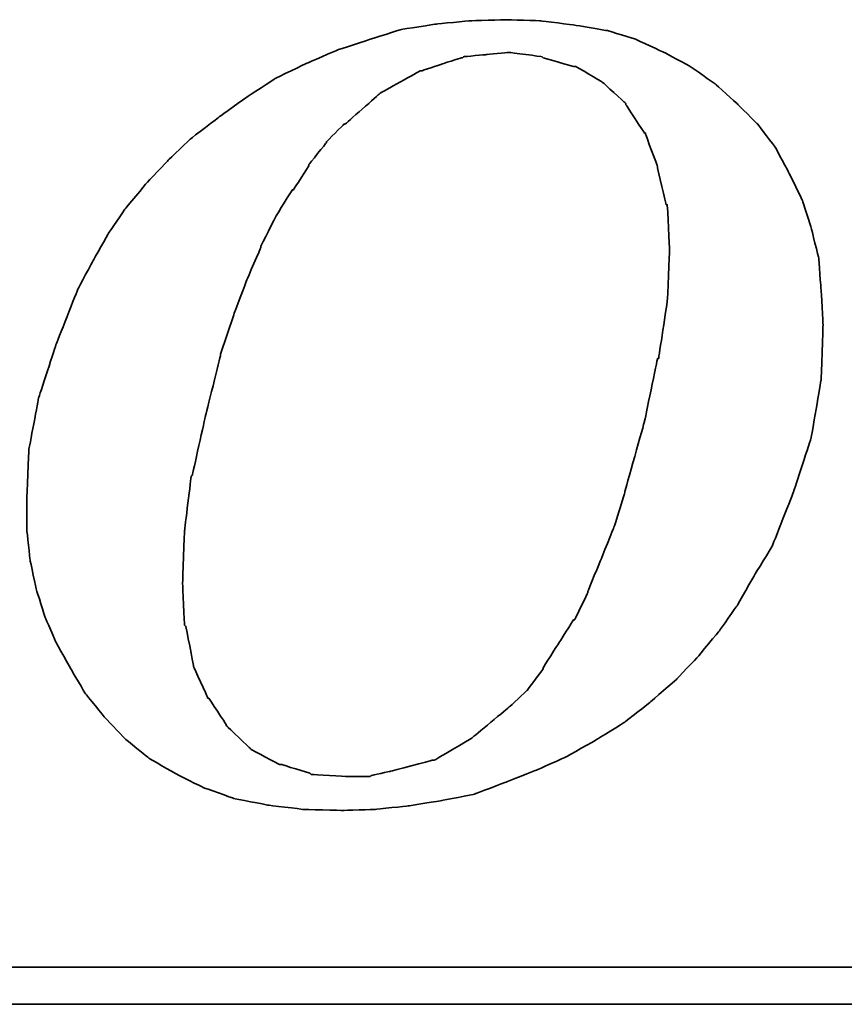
# Model space of a CAD drawing. Header units: millimetres. Extents: x -27 to 565, y 158 to 379.
# Tile 47 of 53: x 442.05 to 446.78, y 205.51 to 211.16. Entities that reach past the tile are written whole.
import ezdxf

# ---------------------------------------------------------------- set-up
doc = ezdxf.new("R2010")
doc.units = ezdxf.units.MM
doc.header["$LTSCALE"] = 0.15
doc.layers.add('DIM', color=4, linetype='CONTINUOUS')
doc.layers.add('layer 1', color=7, linetype='CONTINUOUS')

# ---------------------------------------------------------------- blocks, each defined once
blk = doc.blocks.new('TBI MOTION logo(完整正式版)')
at = {"layer": 'layer 1', "color": 22, "lineweight": 35}
for points, knots in [([(35.79625, -6.98375), (35.79625, -6.98375), (36.23125, -7.43875), (36.23125, -7.43875), (36.23125, -7.43875), (36.23125, -7.43875), (36.75625, -7.87125), (36.75625, -7.87125), (36.75625, -7.87125), (36.75625, -7.87125), (37.33125, -8.20375), (37.33125, -8.20375), (37.33125, -8.20375), (37.33125, -8.20375), (37.95625, -8.51875), (37.95625, -8.51875), (37.95625, -8.51875), (37.95625, -8.51875), (38.62625, -8.75875), (38.62625, -8.75875), (38.62625, -8.75875), (38.62625, -8.75875), (39.37125, -8.90375), (39.37125, -8.90375), (39.37125, -8.90375), (39.37125, -8.90375), (40.14125, -8.99875), (40.14125, -8.99875), (40.14125, -8.99875), (40.14125, -8.99875), (41.02625, -9.02375), (41.02625, -9.02375), (41.02625, -9.02375), (41.02625, -9.02375), (41.74625, -8.99875), (41.74625, -8.99875), (41.74625, -8.99875), (41.74625, -8.99875), (42.46625, -8.92375), (42.46625, -8.92375), (42.46625, -8.92375), (42.46625, -8.92375), (43.21125, -8.80625), (43.21125, -8.80625), (43.21125, -8.80625), (43.21125, -8.80625), (43.93125, -8.66375), (43.93125, -8.66375), (43.93125, -8.66375), (43.93125, -8.66375), (44.62625, -8.39875), (44.62625, -8.39875), (44.62625, -8.39875), (44.62625, -8.39875), (45.29625, -8.13375), (45.29625, -8.13375), (45.29625, -8.13375), (45.29625, -8.13375), (45.94625, -7.84375), (45.94625, -7.84375), (45.94625, -7.84375), (45.94625, -7.84375), (46.61625, -7.46375), (46.61625, -7.46375), (46.61625, -7.46375), (46.61625, -7.46375), (47.24125, -7.07875), (47.24125, -7.07875), (47.24125, -7.07875), (47.24125, -7.07875), (47.81625, -6.62375), (47.81625, -6.62375), (47.81625, -6.62375), (47.81625, -6.62375), (48.36875, -6.14375), (48.36875, -6.14375), (48.36875, -6.14375), (48.36875, -6.14375), (48.84625, -5.64125), (48.84625, -5.64125), (48.84625, -5.64125), (48.84625, -5.64125), (49.32625, -5.06375), (49.32625, -5.06375), (49.32625, -5.06375), (49.32625, -5.06375), (49.71125, -4.51374), (49.71125, -4.51374), (49.71125, -4.51374), (49.71125, -4.51374), (50.09625, -3.83874), (50.09625, -3.83874), (50.09625, -3.83874), (50.09625, -3.83874), (50.48125, -3.21374), (50.48125, -3.21374), (50.48125, -3.21374), (50.48125, -3.21374), (50.96125, -1.99125), (50.96125, -1.99125), (50.96125, -1.99125), (50.96125, -1.99125), (51.34375, -0.81875), (51.34375, -0.81875), (51.34375, -0.81875), (51.34375, -0.81875), (51.56125, 0.45624), (51.56125, 0.45624), (51.56125, 0.45624), (51.56125, 0.45624), (51.60625, 1.67624), (51.60625, 1.67624), (51.60625, 1.67624), (51.60625, 1.67624), (51.56125, 2.44625), (51.56125, 2.44625), (51.56125, 2.44625), (51.56125, 2.44625), (51.51125, 3.14125), (51.51125, 3.14125), (51.51125, 3.14125), (51.51125, 3.14125), (51.34375, 3.81125), (51.34375, 3.81125), (51.34375, 3.81125), (51.34375, 3.81125), (51.15125, 4.41125), (51.15125, 4.41125), (51.15125, 4.41125), (51.15125, 4.41125), (50.86125, 5.01125), (50.86125, 5.01125), (50.86125, 5.01125), (50.86125, 5.01125), (50.55125, 5.58875), (50.55125, 5.58875), (50.55125, 5.58875), (50.55125, 5.58875), (50.16625, 6.09125), (50.16625, 6.09125), (50.16625, 6.09125), (50.16625, 6.09125), (49.71125, 6.54875), (49.71125, 6.54875), (49.71125, 6.54875), (49.71125, 6.54875), (49.23125, 6.98125), (49.23125, 6.98125), (49.23125, 6.98125), (49.23125, 6.98125), (48.67875, 7.36625), (48.67875, 7.36625), (48.67875, 7.36625), (48.67875, 7.36625), (48.10375, 7.67625), (48.10375, 7.67625), (48.10375, 7.67625), (48.10375, 7.67625), (47.48125, 7.96375), (47.48125, 7.96375), (47.48125, 7.96375), (47.48125, 7.96375), (46.85625, 8.15625), (46.85625, 8.15625), (46.85625, 8.15625), (46.85625, 8.15625), (46.13625, 8.27624), (46.13625, 8.27624), (46.13625, 8.27624), (46.13625, 8.27624), (45.39125, 8.37125), (45.39125, 8.37125), (45.39125, 8.37125), (45.39125, 8.37125), (44.62625, 8.39624), (44.62625, 8.39624), (44.62625, 8.39624), (44.62625, 8.39624), (43.83625, 8.37125), (43.83625, 8.37125), (43.83625, 8.37125), (43.83625, 8.37125), (43.09125, 8.30125), (43.09125, 8.30125), (43.09125, 8.30125), (43.09125, 8.30125), (42.32125, 8.18125), (42.32125, 8.18125), (42.32125, 8.18125), (42.32125, 8.18125), (41.62875, 7.96375), (41.62875, 7.96375), (41.62875, 7.96375), (41.62875, 7.96375), (40.90625, 7.72625), (40.90625, 7.72625), (40.90625, 7.72625), (40.90625, 7.72625), (40.23624, 7.43625), (40.23624, 7.43625), (40.23624, 7.43625), (40.23624, 7.43625), (39.54124, 7.10125), (39.54124, 7.10125), (39.54124, 7.10125), (39.54124, 7.10125), (38.91625, 6.69125), (38.91625, 6.69125), (38.91625, 6.69125), (38.91625, 6.69125), (38.31625, 6.26125), (38.31625, 6.26125), (38.31625, 6.26125), (38.31625, 6.26125), (37.69125, 5.78125), (37.69125, 5.78125), (37.69125, 5.78125), (37.69125, 5.78125), (37.18625, 5.30125), (37.18625, 5.30125), (37.18625, 5.30125), (37.18625, 5.30125), (36.70625, 4.79624), (36.70625, 4.79624), (36.70625, 4.79624), (36.70625, 4.79624), (36.23125, 4.22125), (36.23125, 4.22125), (36.23125, 4.22125), (36.23125, 4.22125), (35.87124, 3.69375), (35.87124, 3.69375), (35.87124, 3.69375), (35.87124, 3.69375), (35.53125, 3.09125), (35.53125, 3.09125), (35.53125, 3.09125), (35.53125, 3.09125), (35.19875, 2.47125), (35.19875, 2.47125), (35.19875, 2.47125), (35.19875, 2.47125), (34.71625, 1.24625), (34.71625, 1.24625), (34.71625, 1.24625), (34.71625, 1.24625), (34.33125, 0.06874), (34.33125, 0.06874), (34.33125, 0.06874), (34.33125, 0.06874), (34.11625, -1.07875), (34.11625, -1.07875), (34.11625, -1.07875), (34.11625, -1.07875), (34.07125, -2.15875), (34.07125, -2.15875), (34.07125, -2.15875), (34.07125, -2.15875), (34.07125, -2.85375), (34.07125, -2.85375), (34.07125, -2.85375), (34.07125, -2.85375), (34.14125, -3.50375), (34.14125, -3.50375), (34.14125, -3.50375), (34.14125, -3.50375), (34.28625, -4.17375), (34.28625, -4.17375), (34.28625, -4.17375), (34.28625, -4.17375), (34.47625, -4.77624), (34.47625, -4.77624), (34.47625, -4.77624), (34.47625, -4.77624), (34.71625, -5.32625), (34.71625, -5.32625), (34.71625, -5.32625), (34.71625, -5.32625), (35.05375, -5.92875), (35.05375, -5.92875), (35.05375, -5.92875), (35.05375, -5.92875), (35.36375, -6.45375), (35.36375, -6.45375), (35.36375, -6.45375), (35.36375, -6.45375), (35.79625, -6.98375), (35.79625, -6.98375)], [0, 0, 0, 0, 0.01388889, 0.01388889, 0.01388889, 0.0138889, 0.02777778, 0.02777778, 0.02777778, 0.02777779, 0.04166667, 0.04166667, 0.04166667, 0.04166668, 0.05555556, 0.05555556, 0.05555556, 0.05555557, 0.06944444, 0.06944444, 0.06944444, 0.06944445, 0.08333333, 0.08333333, 0.08333333, 0.08333334, 0.09722222, 0.09722222, 0.09722222, 0.09722223, 0.11111111, 0.11111111, 0.11111111, 0.11111112, 0.125, 0.125, 0.125, 0.12500001, 0.13888889, 0.13888889, 0.13888889, 0.1388889, 0.15277778, 0.15277778, 0.15277778, 0.15277779, 0.16666667, 0.16666667, 0.16666667, 0.16666668, 0.18055556, 0.18055556, 0.18055556, 0.18055557, 0.19444444, 0.19444444, 0.19444444, 0.19444445, 0.20833333, 0.20833333, 0.20833333, 0.20833334, 0.22222222, 0.22222222, 0.22222222, 0.22222223, 0.23611111, 0.23611111, 0.23611111, 0.23611112, 0.25, 0.25, 0.25, 0.25000001, 0.26388889, 0.26388889, 0.26388889, 0.2638889, 0.27777778, 0.27777778, 0.27777778, 0.27777779, 0.29166667, 0.29166667, 0.29166667, 0.29166668, 0.30555556, 0.30555556, 0.30555556, 0.30555557, 0.31944444, 0.31944444, 0.31944444, 0.31944445, 0.33333333, 0.33333333, 0.33333333, 0.33333334, 0.34722222, 0.34722222, 0.34722222, 0.34722223, 0.36111111, 0.36111111, 0.36111111, 0.36111112, 0.375, 0.375, 0.375, 0.37500001, 0.38888889, 0.38888889, 0.38888889, 0.3888889, 0.40277778, 0.40277778, 0.40277778, 0.40277779, 0.41666667, 0.41666667, 0.41666667, 0.41666668, 0.43055556, 0.43055556, 0.43055556, 0.43055557, 0.44444444, 0.44444444, 0.44444444, 0.44444445, 0.45833333, 0.45833333, 0.45833333, 0.45833334, 0.47222222, 0.47222222, 0.47222222, 0.47222223, 0.48611111, 0.48611111, 0.48611111, 0.48611112, 0.5, 0.5, 0.5, 0.50000001, 0.51388889, 0.51388889, 0.51388889, 0.5138889, 0.52777778, 0.52777778, 0.52777778, 0.52777779, 0.54166667, 0.54166667, 0.54166667, 0.54166668, 0.55555556, 0.55555556, 0.55555556, 0.55555557, 0.56944444, 0.56944444, 0.56944444, 0.56944445, 0.58333333, 0.58333333, 0.58333333, 0.58333334, 0.59722222, 0.59722222, 0.59722222, 0.59722223, 0.61111111, 0.61111111, 0.61111111, 0.61111112, 0.625, 0.625, 0.625, 0.62500001, 0.63888889, 0.63888889, 0.63888889, 0.6388889, 0.65277778, 0.65277778, 0.65277778, 0.65277779, 0.66666667, 0.66666667, 0.66666667, 0.66666668, 0.68055556, 0.68055556, 0.68055556, 0.68055557, 0.69444444, 0.69444444, 0.69444444, 0.69444445, 0.70833333, 0.70833333, 0.70833333, 0.70833334, 0.72222222, 0.72222222, 0.72222222, 0.72222223, 0.73611111, 0.73611111, 0.73611111, 0.73611112, 0.75, 0.75, 0.75, 0.75000001, 0.76388889, 0.76388889, 0.76388889, 0.7638889, 0.77777778, 0.77777778, 0.77777778, 0.77777779, 0.79166667, 0.79166667, 0.79166667, 0.79166668, 0.80555556, 0.80555556, 0.80555556, 0.80555557, 0.81944444, 0.81944444, 0.81944444, 0.81944445, 0.83333333, 0.83333333, 0.83333333, 0.83333334, 0.84722222, 0.84722222, 0.84722222, 0.84722223, 0.86111111, 0.86111111, 0.86111111, 0.86111112, 0.875, 0.875, 0.875, 0.87500001, 0.88888889, 0.88888889, 0.88888889, 0.8888889, 0.90277778, 0.90277778, 0.90277778, 0.90277779, 0.91666667, 0.91666667, 0.91666667, 0.91666668, 0.93055556, 0.93055556, 0.93055556, 0.93055557, 0.94444444, 0.94444444, 0.94444444, 0.94444445, 0.95833333, 0.95833333, 0.95833333, 0.95833334, 0.97222222, 0.97222222, 0.97222222, 0.97222223, 0.98611111, 0.98611111, 0.98611111, 0.98611112, 1, 1, 1, 1]), ([(38.33875, 1.03124), (38.33875, 1.03124), (38.62625, 1.89625), (38.62625, 1.89625), (38.62625, 1.89625), (38.62625, 1.89625), (38.91625, 2.66375), (38.91625, 2.66375), (38.91625, 2.66375), (38.91625, 2.66375), (39.22625, 3.38125), (39.22625, 3.38125), (39.22625, 3.38125), (39.22625, 3.38125), (39.22625, 3.40624), (39.22625, 3.40624), (39.22625, 3.40624), (39.22625, 3.40624), (39.56124, 4.07624), (39.56124, 4.07624), (39.56124, 4.07624), (39.56124, 4.07624), (39.92125, 4.65125), (39.92125, 4.65125), (39.92125, 4.65125), (39.92125, 4.65125), (39.94625, 4.65125), (39.94625, 4.65125), (39.94625, 4.65125), (39.94625, 4.65125), (40.28125, 5.17875), (40.28125, 5.17875), (40.28125, 5.17875), (40.28125, 5.17875), (40.28125, 5.20375), (40.28125, 5.20375), (40.28125, 5.20375), (40.28125, 5.20375), (40.66875, 5.68625), (40.66875, 5.68625), (40.66875, 5.68625), (40.66875, 5.68625), (40.66875, 5.70625), (40.66875, 5.70625), (40.66875, 5.70625), (40.66875, 5.70625), (41.05124, 6.09125), (41.05124, 6.09125), (41.05124, 6.09125), (41.05124, 6.09125), (41.07625, 6.09125), (41.07625, 6.09125), (41.07625, 6.09125), (41.07625, 6.09125), (41.84125, 6.76625), (41.84125, 6.76625), (41.84125, 6.76625), (41.84125, 6.76625), (41.86625, 6.78625), (41.86625, 6.78625), (41.86625, 6.78625), (41.86625, 6.78625), (42.73125, 7.26624), (42.73125, 7.26624), (42.73125, 7.26624), (42.73125, 7.26624), (42.75625, 7.26624), (42.75625, 7.26624), (42.75625, 7.26624), (42.75625, 7.26624), (43.18625, 7.41125), (43.18625, 7.41125), (43.18625, 7.41125), (43.18625, 7.41125), (43.64125, 7.55625), (43.64125, 7.55625), (43.64125, 7.55625), (43.64125, 7.55625), (43.66625, 7.55625), (43.66625, 7.55625), (43.66625, 7.55625), (43.66625, 7.55625), (43.69125, 7.58124), (43.69125, 7.58124), (43.69125, 7.58124), (43.69125, 7.58124), (44.19125, 7.62625), (44.19125, 7.62625), (44.19125, 7.62625), (44.19125, 7.62625), (44.67125, 7.67625), (44.67125, 7.67625), (44.67125, 7.67625), (44.67125, 7.67625), (44.69625, 7.67625), (44.69625, 7.67625), (44.69625, 7.67625), (44.69625, 7.67625), (45.41875, 7.58124), (45.41875, 7.58124), (45.41875, 7.58124), (45.41875, 7.58124), (45.44125, 7.55625), (45.44125, 7.55625), (45.44125, 7.55625), (45.44125, 7.55625), (46.11125, 7.36625), (46.11125, 7.36625), (46.11125, 7.36625), (46.11125, 7.36625), (46.13625, 7.36625), (46.13625, 7.36625), (46.13625, 7.36625), (46.13625, 7.36625), (46.15875, 7.36625), (46.15875, 7.36625), (46.15875, 7.36625), (46.15875, 7.36625), (46.73625, 7.02624), (46.73625, 7.02624), (46.73625, 7.02624), (46.73625, 7.02624), (46.76125, 7.00624), (46.76125, 7.00624), (46.76125, 7.00624), (46.76125, 7.00624), (47.24125, 6.57124), (47.24125, 6.57124), (47.24125, 6.57124), (47.24125, 6.57124), (47.26625, 6.54875), (47.26625, 6.54875), (47.26625, 6.54875), (47.26625, 6.54875), (47.26625, 6.52375), (47.26625, 6.52375), (47.26625, 6.52375), (47.26625, 6.52375), (47.67375, 5.89875), (47.67375, 5.89875), (47.67375, 5.89875), (47.67375, 5.89875), (47.69625, 5.89875), (47.69625, 5.89875), (47.69625, 5.89875), (47.69625, 5.89875), (47.69625, 5.87625), (47.69625, 5.87625), (47.69625, 5.87625), (47.69625, 5.87625), (47.96125, 5.15625), (47.96125, 5.15625), (47.96125, 5.15625), (47.96125, 5.15625), (47.96125, 5.13125), (47.96125, 5.13125), (47.96125, 5.13125), (47.96125, 5.13125), (48.15125, 4.31875), (48.15125, 4.31875), (48.15125, 4.31875), (48.15125, 4.31875), (48.17625, 4.31875), (48.17625, 4.31875), (48.17625, 4.31875), (48.17625, 4.31875), (48.17625, 4.29125), (48.17625, 4.29125), (48.17625, 4.29125), (48.17625, 4.29125), (48.22625, 3.33125), (48.22625, 3.33125), (48.22625, 3.33125), (48.22625, 3.33125), (48.22625, 3.30875), (48.22625, 3.30875), (48.22625, 3.30875), (48.22625, 3.30875), (48.17625, 2.20624), (48.17625, 2.20624), (48.17625, 2.20624), (48.17625, 2.20624), (48.17625, 2.18124), (48.17625, 2.18124), (48.17625, 2.18124), (48.17625, 2.18124), (47.98375, 0.93624), (47.98375, 0.93624), (47.98375, 0.93624), (47.98375, 0.93624), (47.96125, 0.93624), (47.96125, 0.93624), (47.96125, 0.93624), (47.96125, 0.93624), (47.67375, -0.45874), (47.67375, -0.45874), (47.67375, -0.45874), (47.67375, -0.45874), (47.24125, -1.99125), (47.24125, -1.99125), (47.24125, -1.99125), (47.24125, -1.99125), (47.24125, -2.01874), (47.24125, -2.01874), (47.24125, -2.01874), (47.24125, -2.01874), (47.00125, -2.78375), (47.00125, -2.78375), (47.00125, -2.78375), (47.00125, -2.78375), (46.71125, -3.50375), (46.71125, -3.50375), (46.71125, -3.50375), (46.71125, -3.50375), (46.42625, -4.19875), (46.42625, -4.19875), (46.42625, -4.19875), (46.42625, -4.19875), (46.42625, -4.22375), (46.42625, -4.22375), (46.42625, -4.22375), (46.42625, -4.22375), (46.13625, -4.82374), (46.13625, -4.82374), (46.13625, -4.82374), (46.13625, -4.82374), (46.11125, -4.82374), (46.11125, -4.82374), (46.11125, -4.82374), (46.11125, -4.82374), (45.77625, -5.35125), (45.77625, -5.35125), (45.77625, -5.35125), (45.77625, -5.35125), (45.44125, -5.87875), (45.44125, -5.87875), (45.44125, -5.87875), (45.44125, -5.87875), (45.44125, -5.90375), (45.44125, -5.90375), (45.44125, -5.90375), (45.44125, -5.90375), (45.10625, -6.35875), (45.10625, -6.35875), (45.10625, -6.35875), (45.10625, -6.35875), (45.08125, -6.38375), (45.08125, -6.38375), (45.08125, -6.38375), (45.08125, -6.38375), (44.69625, -6.74375), (44.69625, -6.74375), (44.69625, -6.74375), (44.69625, -6.74375), (43.88375, -7.41625), (43.88375, -7.41625), (43.88375, -7.41625), (43.88375, -7.41625), (43.85625, -7.43875), (43.85625, -7.43875), (43.85625, -7.43875), (43.85625, -7.43875), (43.04125, -7.91875), (43.04125, -7.91875), (43.04125, -7.91875), (43.04125, -7.91875), (43.01625, -7.91875), (43.01625, -7.91875), (43.01625, -7.91875), (43.01625, -7.91875), (42.99625, -7.91875), (42.99625, -7.91875), (42.99625, -7.91875), (42.99625, -7.91875), (42.08125, -8.15875), (42.08125, -8.15875), (42.08125, -8.15875), (42.08125, -8.15875), (41.65125, -8.25625), (41.65125, -8.25625), (41.65125, -8.25625), (41.65125, -8.25625), (41.62875, -8.27875), (41.62875, -8.27875), (41.62875, -8.27875), (41.62875, -8.27875), (41.60125, -8.27875), (41.60125, -8.27875), (41.60125, -8.27875), (41.60125, -8.27875), (41.12125, -8.27875), (41.12125, -8.27875), (41.12125, -8.27875), (41.12125, -8.27875), (40.35624, -8.23125), (40.35624, -8.23125), (40.35624, -8.23125), (40.35624, -8.23125), (40.33125, -8.23125), (40.33125, -8.23125), (40.33125, -8.23125), (40.33125, -8.23125), (40.30625, -8.20375), (40.30625, -8.20375), (40.30625, -8.20375), (40.30625, -8.20375), (39.68375, -8.01375), (39.68375, -8.01375), (39.68375, -8.01375), (39.68375, -8.01375), (39.66124, -8.01375), (39.66124, -8.01375), (39.66124, -8.01375), (39.66124, -8.01375), (39.63625, -8.01375), (39.63625, -8.01375), (39.63625, -8.01375), (39.63625, -8.01375), (39.01125, -7.67875), (39.01125, -7.67875), (39.01125, -7.67875), (39.01125, -7.67875), (38.98875, -7.65375), (38.98875, -7.65375), (38.98875, -7.65375), (38.98875, -7.65375), (38.48625, -7.17375), (38.48625, -7.17375), (38.48625, -7.17375), (38.48625, -7.17375), (38.45875, -7.14875), (38.45875, -7.14875), (38.45875, -7.14875), (38.45875, -7.14875), (38.45875, -7.12875), (38.45875, -7.12875), (38.45875, -7.12875), (38.45875, -7.12875), (38.07625, -6.54875), (38.07625, -6.54875), (38.07625, -6.54875), (38.07625, -6.54875), (38.05125, -6.54875), (38.05125, -6.54875), (38.05125, -6.54875), (38.05125, -6.54875), (38.05125, -6.52875), (38.05125, -6.52875), (38.05125, -6.52875), (38.05125, -6.52875), (37.74125, -5.85375), (37.74125, -5.85375), (37.74125, -5.85375), (37.74125, -5.85375), (37.74125, -5.82875), (37.74125, -5.82875), (37.74125, -5.82875), (37.74125, -5.82875), (37.57375, -4.96875), (37.57375, -4.96875), (37.57375, -4.96875), (37.57375, -4.96875), (37.54625, -4.94375), (37.54625, -4.94375), (37.54625, -4.94375), (37.54625, -4.94375), (37.50125, -4.03375), (37.50125, -4.03375), (37.50125, -4.03375), (37.50125, -4.03375), (37.50125, -4.00875), (37.50125, -4.00875), (37.50125, -4.00875), (37.50125, -4.00875), (37.54625, -2.85375), (37.54625, -2.85375), (37.54625, -2.85375), (37.54625, -2.85375), (37.69125, -1.65875), (37.69125, -1.65875), (37.69125, -1.65875), (37.69125, -1.65875), (37.71624, -1.63375), (37.71624, -1.63375), (37.71624, -1.63375), (37.71624, -1.63375), (38.00375, -0.33875), (38.00375, -0.33875), (38.00375, -0.33875), (38.00375, -0.33875), (38.33875, 1.00624), (38.33875, 1.00624), (38.33875, 1.00624), (38.33875, 1.00624), (38.33875, 1.03124), (38.33875, 1.03124)], [0, 0, 0, 0, 0.01010101, 0.01010101, 0.01010101, 0.01010102, 0.02020202, 0.02020202, 0.02020202, 0.02020203, 0.03030303, 0.03030303, 0.03030303, 0.03030304, 0.04040404, 0.04040404, 0.04040404, 0.04040405, 0.05050505, 0.05050505, 0.05050505, 0.05050506, 0.06060606, 0.06060606, 0.06060606, 0.06060607, 0.07070707, 0.07070707, 0.07070707, 0.07070708, 0.08080808, 0.08080808, 0.08080808, 0.08080809, 0.09090909, 0.09090909, 0.09090909, 0.0909091, 0.1010101, 0.1010101, 0.1010101, 0.10101011, 0.11111111, 0.11111111, 0.11111111, 0.11111112, 0.12121212, 0.12121212, 0.12121212, 0.12121213, 0.13131313, 0.13131313, 0.13131313, 0.13131314, 0.14141414, 0.14141414, 0.14141414, 0.14141415, 0.15151515, 0.15151515, 0.15151515, 0.15151516, 0.16161616, 0.16161616, 0.16161616, 0.16161617, 0.17171717, 0.17171717, 0.17171717, 0.17171718, 0.18181818, 0.18181818, 0.18181818, 0.18181819, 0.19191919, 0.19191919, 0.19191919, 0.1919192, 0.2020202, 0.2020202, 0.2020202, 0.20202021, 0.21212121, 0.21212121, 0.21212121, 0.21212122, 0.22222222, 0.22222222, 0.22222222, 0.22222223, 0.23232323, 0.23232323, 0.23232323, 0.23232324, 0.24242424, 0.24242424, 0.24242424, 0.24242425, 0.25252525, 0.25252525, 0.25252525, 0.25252526, 0.26262626, 0.26262626, 0.26262626, 0.26262627, 0.27272727, 0.27272727, 0.27272727, 0.27272728, 0.28282828, 0.28282828, 0.28282828, 0.28282829, 0.29292929, 0.29292929, 0.29292929, 0.2929293, 0.3030303, 0.3030303, 0.3030303, 0.30303031, 0.31313131, 0.31313131, 0.31313131, 0.31313132, 0.32323232, 0.32323232, 0.32323232, 0.32323233, 0.33333333, 0.33333333, 0.33333333, 0.33333334, 0.34343434, 0.34343434, 0.34343434, 0.34343435, 0.35353535, 0.35353535, 0.35353535, 0.35353536, 0.36363636, 0.36363636, 0.36363636, 0.36363637, 0.37373737, 0.37373737, 0.37373737, 0.37373738, 0.38383838, 0.38383838, 0.38383838, 0.38383839, 0.39393939, 0.39393939, 0.39393939, 0.3939394, 0.4040404, 0.4040404, 0.4040404, 0.40404041, 0.41414141, 0.41414141, 0.41414141, 0.41414142, 0.42424242, 0.42424242, 0.42424242, 0.42424243, 0.43434343, 0.43434343, 0.43434343, 0.43434344, 0.44444444, 0.44444444, 0.44444444, 0.44444445, 0.45454545, 0.45454545, 0.45454545, 0.45454546, 0.46464646, 0.46464646, 0.46464646, 0.46464647, 0.47474747, 0.47474747, 0.47474747, 0.47474748, 0.48484848, 0.48484848, 0.48484848, 0.48484849, 0.49494949, 0.49494949, 0.49494949, 0.4949495, 0.50505051, 0.50505051, 0.50505051, 0.50505052, 0.51515152, 0.51515152, 0.51515152, 0.51515153, 0.52525253, 0.52525253, 0.52525253, 0.52525254, 0.53535354, 0.53535354, 0.53535354, 0.53535355, 0.54545455, 0.54545455, 0.54545455, 0.54545456, 0.55555556, 0.55555556, 0.55555556, 0.55555557, 0.56565657, 0.56565657, 0.56565657, 0.56565658, 0.57575758, 0.57575758, 0.57575758, 0.57575759, 0.58585859, 0.58585859, 0.58585859, 0.5858586, 0.5959596, 0.5959596, 0.5959596, 0.59595961, 0.60606061, 0.60606061, 0.60606061, 0.60606062, 0.61616162, 0.61616162, 0.61616162, 0.61616163, 0.62626263, 0.62626263, 0.62626263, 0.62626264, 0.63636364, 0.63636364, 0.63636364, 0.63636365, 0.64646465, 0.64646465, 0.64646465, 0.64646466, 0.65656566, 0.65656566, 0.65656566, 0.65656567, 0.66666667, 0.66666667, 0.66666667, 0.66666668, 0.67676768, 0.67676768, 0.67676768, 0.67676769, 0.68686869, 0.68686869, 0.68686869, 0.6868687, 0.6969697, 0.6969697, 0.6969697, 0.69696971, 0.70707071, 0.70707071, 0.70707071, 0.70707072, 0.71717172, 0.71717172, 0.71717172, 0.71717173, 0.72727273, 0.72727273, 0.72727273, 0.72727274, 0.73737374, 0.73737374, 0.73737374, 0.73737375, 0.74747475, 0.74747475, 0.74747475, 0.74747476, 0.75757576, 0.75757576, 0.75757576, 0.75757577, 0.76767677, 0.76767677, 0.76767677, 0.76767678, 0.77777778, 0.77777778, 0.77777778, 0.77777779, 0.78787879, 0.78787879, 0.78787879, 0.7878788, 0.7979798, 0.7979798, 0.7979798, 0.79797981, 0.80808081, 0.80808081, 0.80808081, 0.80808082, 0.81818182, 0.81818182, 0.81818182, 0.81818183, 0.82828283, 0.82828283, 0.82828283, 0.82828284, 0.83838384, 0.83838384, 0.83838384, 0.83838385, 0.84848485, 0.84848485, 0.84848485, 0.84848486, 0.85858586, 0.85858586, 0.85858586, 0.85858587, 0.86868687, 0.86868687, 0.86868687, 0.86868688, 0.87878788, 0.87878788, 0.87878788, 0.87878789, 0.88888889, 0.88888889, 0.88888889, 0.8888889, 0.8989899, 0.8989899, 0.8989899, 0.89898991, 0.90909091, 0.90909091, 0.90909091, 0.90909092, 0.91919192, 0.91919192, 0.91919192, 0.91919193, 0.92929293, 0.92929293, 0.92929293, 0.92929294, 0.93939394, 0.93939394, 0.93939394, 0.93939395, 0.94949495, 0.94949495, 0.94949495, 0.94949496, 0.95959596, 0.95959596, 0.95959596, 0.95959597, 0.96969697, 0.96969697, 0.96969697, 0.96969698, 0.97979798, 0.97979798, 0.97979798, 0.97979799, 0.98989899, 0.98989899, 0.98989899, 0.989899, 1, 1, 1, 1]), ([(75.90875, -9.47875), (75.90875, -9.47875), (75.90875, -12.28625), (75.90875, -12.28625), (75.90875, -12.28625), (75.90875, -12.28625), (75.90875, -12.47875), (75.90875, -12.47875), (75.90875, -12.47875), (75.90875, -12.47875), (75.71625, -12.47875), (75.71625, -12.47875), (75.71625, -12.47875), (75.71625, -12.47875), (-88.32875, -12.47875), (-88.32875, -12.47875), (-88.32875, -12.47875), (-88.32875, -12.47875), (-88.32875, -13.29375), (-88.32875, -13.29375), (-88.32875, -13.29375), (-88.32875, -13.29375), (82.89125, -13.29375), (82.89125, -13.29375), (82.89125, -13.29375), (82.89125, -13.29375), (75.90875, -9.47875), (75.90875, -9.47875)], [0, 0, 0, 0, 0.14285714, 0.14285714, 0.14285714, 0.14285715, 0.28571429, 0.28571429, 0.28571429, 0.2857143, 0.42857143, 0.42857143, 0.42857143, 0.42857144, 0.57142857, 0.57142857, 0.57142857, 0.57142858, 0.71428571, 0.71428571, 0.71428571, 0.71428572, 0.85714286, 0.85714286, 0.85714286, 0.85714287, 1, 1, 1, 1])]:
    blk.add_open_spline(points, degree=3, knots=knots, dxfattribs=at)

msp = doc.modelspace()

# ---------------------------------------------------------------- block references
at = {"layer": 'DIM', "color": 0, "xscale": 0.2606204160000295, "yscale": 0.2606204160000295, "zscale": 0.2606204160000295}
msp.add_blockref('TBI MOTION logo(完整正式版)', (433.2098, 208.971), dxfattribs=at)

doc.saveas('drawing.dxf')
